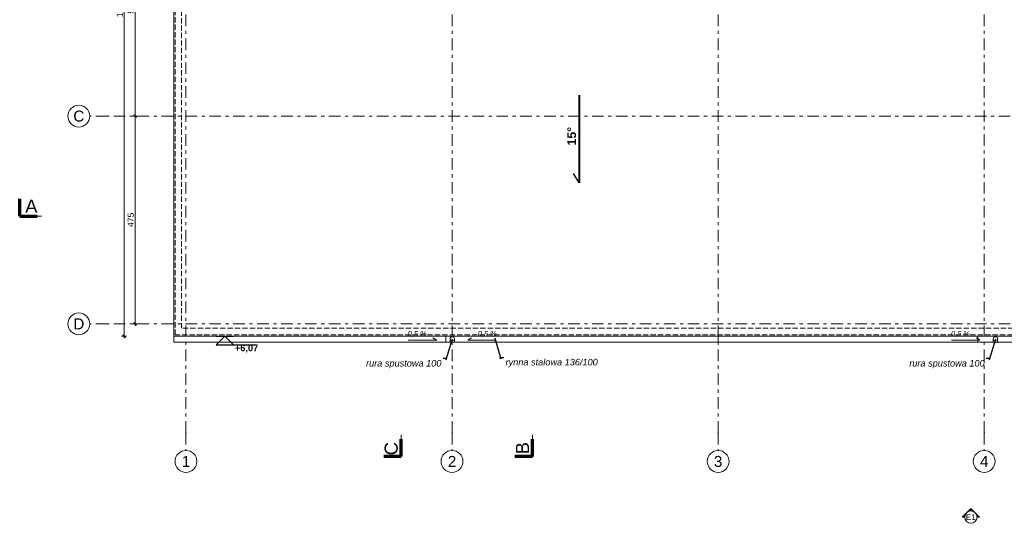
# Model space of a CAD drawing. Header units: millimetres. Extents: x -4051 to 64953, y -6998 to 18715.
# Tile 1 of 7: x -4051 to 18459, y -4308 to 7203. Entities that reach past the tile are written whole.
import ezdxf
from ezdxf.enums import TextEntityAlignment as Align

# ---------------------------------------------------------------- set-up
doc = ezdxf.new("R2010")
doc.units = ezdxf.units.MM
doc.header["$MEASUREMENT"] = 0
for name, pattern in [('Krawędzie ukryte', [170, 120, -50]), ('Kropki i Kreski', [360, 180, -90, 0, -90]), ('Przerywana podwójnie', [546.805537, 264.583325, -105.833328, 70.555556, -105.833328]), ('Wipeout_Contour', [1000, 0, -1000])]:
    doc.linetypes.add(name, pattern=pattern)
for name, color, linetype, lineweight in [('0_Nr_pióra__1', 7, 'Continuous', 13), ('0_Nr_pióra__41', 7, 'Continuous', 15), ('0_Nr_pióra__7', 7, 'Continuous', 13), ('A_OZN_OPIS_Nr_pióra__1', 7, 'Continuous', 13), ('A_OZN_OPIS_Nr_pióra__202', 7, 'Continuous', 40), ('A_OZN_OPIS_Nr_pióra__21', 7, 'Continuous', 25), ('A_WYM_Nr_pióra__1', 7, 'Continuous', 13), ('A_WYM_Nr_pióra__45', 7, 'Continuous', 15), ('A_WYM_Nr_pióra__85', 7, 'Continuous', 13), ('A_ZNACZ_WIDOCZNE_Nr_pióra__205', 7, 'Continuous', 70), ('A_ZNACZ_WIDOCZNE_Nr_pióra__5', 7, 'Continuous', 13), ('A_ZNACZ_WIDOCZNE_Nr_pióra__6', 7, 'Continuous', 13), ('A_ZNACZ_WIDOCZNE_Nr_pióra__85', 7, 'Continuous', 13), ('Nowe_A__!OSIE_Nr_pióra__1', 7, 'Continuous', 13), ('Nowe_A__!OSIE_Nr_pióra__4', 7, 'Continuous', 13), ('Nowe_A__!OSIE_Nr_pióra__7', 7, 'Continuous', 13), ('Nowe_A__DACHY_Nr_pióra__92', 7, 'Continuous', 13), ('Nowe_A_OZN_ODNOSNIKI_Nr_pióra__6', 7, 'Continuous', 13), ('Nowe_A_OZN_ODNOSNIKI_Nr_pióra__85', 7, 'Continuous', 13), ('Nowe_A_WN_WYPOSAZENIE_Nr_pióra__2', 7, 'Continuous', 13), ('Nowe_A_WYM_POSADZKI_Nr_pióra__1', 7, 'Continuous', 13), ('Nowe_A_WYM_POSADZKI_Nr_pióra__25', 7, 'Continuous', 25)]:
    doc.layers.add(name, color=color, linetype=linetype, lineweight=lineweight)
for name, color, linetype in [('A_OZN_OPIS', 7, 'Continuous'), ('A_WYM', 7, 'Continuous'), ('A_ZNACZ_WIDOCZNE', 7, 'Continuous'), ('Nowe_A__!OSIE', 7, 'Continuous'), ('Nowe_A__DACHY', 7, 'Continuous'), ('Nowe_A_WN_WYPOSAZENIE', 7, 'Continuous'), ('Nowe_A_WYM_POSADZKI', 7, 'Continuous')]:
    doc.layers.add(name, color=color, linetype=linetype)
doc.styles.add('STYL_AUTOMATYCZNY_1', font='arial.ttf')
doc.styles.add('STYL_AUTOMATYCZNY_2', font='arial.ttf')
doc.styles.add('STYL_AUTOMATYCZNY_3', font='arial.ttf')
doc.styles.add('STYL_AUTOMATYCZNY_4', font='arial.ttf')
doc.styles.add('STYL_AUTOMATYCZNY_5', font='arial.ttf')
doc.dimstyles.new('STYL_AUTOMATYCZNY__2', dxfattribs={"dimtxt": 139.999998, "dimasz": 57, "dimexe": 0.18, "dimexo": 0.0625, "dimgap": 0, "dimtad": 1, "dimdec": 0, "dimlfac": 0.1, "dimzin": 0, "dimdsep": 46, "dimtxsty": 'STYL_AUTOMATYCZNY_2', "dimblk": 'ARROWHEAD_6', "dimblk1": 'ARROWHEAD_6', "dimblk2": 'ARROWHEAD_6', "dimcen": 0.09, "dimse1": 1, "dimse2": 1, "dimclrd": 7, "dimclre": 7, "dimclrt": 7, "dimadec": 0, "dimazin": 0, "dimtfac": 1, "dimtdec": 4, "dimtmove": 0, "dimatfit": 3, "dimfxl": 0, "dimtolj": 1, "dimtzin": 0, "dimarcsym": 0})
doc.dimstyles.new('STYL_AUTOMATYCZNY__3', dxfattribs={"dimtxt": 0.18, "dimasz": 91.2, "dimexe": 0.18, "dimexo": 0.0625, "dimgap": 0, "dimtad": 0, "dimtih": 1, "dimtoh": 1, "dimdec": 4, "dimzin": 0, "dimdsep": 46, "dimcen": 0.09, "dimadec": 0, "dimazin": 0, "dimtfac": 1, "dimtdec": 4, "dimtmove": 0, "dimatfit": 3, "dimldrblk": 'ARROWHEAD_5', "dimfxl": 0, "dimtolj": 1, "dimtzin": 0, "dimarcsym": 0})

# ---------------------------------------------------------------- blocks, each defined once
blk = doc.blocks.new('Dach_2_1', base_point=(-530, 7500))
at = {"layer": 'Nowe_A__DACHY_Nr_pióra__92', "color": 7, "linetype": 'Continuous', "lineweight": 13, "flags": 128}
for points in [[(-530, -30), (-530, 7500)], [(36530, -30), (-530, -30)]]:
    blk.add_lwpolyline(points, dxfattribs=at)
blk = doc.blocks.new('Standardowy znacznik osi[1]_1', base_point=(-250, -2643))
at = {"layer": 'Nowe_A__!OSIE_Nr_pióra__4', "color": 7, "linetype": 'Przerywana podwójnie', "lineweight": 13}
for p, q in [((-250, 16940), (-250, 17344)), ((-250, -2239), (-250, 16940)), ((-250, -2239), (-250, -2643))]:
    blk.add_line(p, q, dxfattribs=at)
for p in [(-250, 16940), (-250, 16940), (-250, -2239), (-250, -2239)]:
    blk.add_point(p, dxfattribs=at)
at = {"layer": 'Nowe_A__!OSIE_Nr_pióra__7', "color": 7, "linetype": 'Continuous', "lineweight": 13}
for centre in [(-250, 17594), (-250, -2893)]:
    blk.add_circle(centre, 250, dxfattribs=at)
at = {"layer": 'Nowe_A__!OSIE_Nr_pióra__1', "color": 7, "lineweight": 13, "style": 'STYL_AUTOMATYCZNY_1'}
for tag, p in [('AC_MarkerText_1_1', (-250, 17719)), ('AC_MarkerText_1_0', (-250, -2768))]:
    blk.add_attdef(tag, text='', height=250, rotation=360, dxfattribs=at).set_placement(p, align=Align.TOP_CENTER)
blk = doc.blocks.new('Standardowy znacznik osi[3]_1', base_point=(5833, -2643))
at = {"layer": 'Nowe_A__!OSIE_Nr_pióra__4', "color": 7, "linetype": 'Przerywana podwójnie', "lineweight": 13}
for p, q in [((5833, 16940), (5833, 17344)), ((5833, -2239), (5833, 16940)), ((5833, -2239), (5833, -2643))]:
    blk.add_line(p, q, dxfattribs=at)
for p in [(5833, 16940), (5833, 16940), (5833, -2239), (5833, -2239)]:
    blk.add_point(p, dxfattribs=at)
at = {"layer": 'Nowe_A__!OSIE_Nr_pióra__7', "color": 7, "linetype": 'Continuous', "lineweight": 13}
for centre in [(5833, 17594), (5833, -2893)]:
    blk.add_circle(centre, 250, dxfattribs=at)
at = {"layer": 'Nowe_A__!OSIE_Nr_pióra__1', "color": 7, "lineweight": 13, "style": 'STYL_AUTOMATYCZNY_1'}
for tag, p in [('AC_MarkerText_1_1', (5833, 17719)), ('AC_MarkerText_1_0', (5833, -2768))]:
    blk.add_attdef(tag, text='', height=250, rotation=360, dxfattribs=at).set_placement(p, align=Align.TOP_CENTER)
blk = doc.blocks.new('Standardowy znacznik osi[4]_1', base_point=(11917, -2643))
at = {"layer": 'Nowe_A__!OSIE_Nr_pióra__4', "color": 7, "linetype": 'Przerywana podwójnie', "lineweight": 13}
for p, q in [((11917, 16940), (11917, 17344)), ((11917, -2239), (11917, 16940)), ((11917, -2239), (11917, -2643))]:
    blk.add_line(p, q, dxfattribs=at)
for p in [(11917, 16940), (11917, 16940), (11917, -2239), (11917, -2239)]:
    blk.add_point(p, dxfattribs=at)
at = {"layer": 'Nowe_A__!OSIE_Nr_pióra__7', "color": 7, "linetype": 'Continuous', "lineweight": 13}
for centre in [(11917, 17594), (11917, -2893)]:
    blk.add_circle(centre, 250, dxfattribs=at)
at = {"layer": 'Nowe_A__!OSIE_Nr_pióra__1', "color": 7, "lineweight": 13, "style": 'STYL_AUTOMATYCZNY_1'}
for tag, p in [('AC_MarkerText_1_1', (11917, 17719)), ('AC_MarkerText_1_0', (11917, -2768))]:
    blk.add_attdef(tag, text='', height=250, rotation=360, dxfattribs=at).set_placement(p, align=Align.TOP_CENTER)
blk = doc.blocks.new('Standardowy znacznik osi[5]_1', base_point=(18000, -2643))
at = {"layer": 'Nowe_A__!OSIE_Nr_pióra__4', "color": 7, "linetype": 'Przerywana podwójnie', "lineweight": 13}
for p, q in [((18000, 16940), (18000, 17344)), ((18000, -2239), (18000, 16940)), ((18000, -2239), (18000, -2643))]:
    blk.add_line(p, q, dxfattribs=at)
for p in [(18000, 16940), (18000, 16940), (18000, -2239), (18000, -2239)]:
    blk.add_point(p, dxfattribs=at)
at = {"layer": 'Nowe_A__!OSIE_Nr_pióra__7', "color": 7, "linetype": 'Continuous', "lineweight": 13}
for centre in [(18000, 17594), (18000, -2893)]:
    blk.add_circle(centre, 250, dxfattribs=at)
at = {"layer": 'Nowe_A__!OSIE_Nr_pióra__1', "color": 7, "lineweight": 13, "style": 'STYL_AUTOMATYCZNY_1'}
for tag, p in [('AC_MarkerText_1_1', (18000, 17719)), ('AC_MarkerText_1_0', (18000, -2768))]:
    blk.add_attdef(tag, text='', height=250, rotation=360, dxfattribs=at).set_placement(p, align=Align.TOP_CENTER)
blk = doc.blocks.new('Standardowy znacznik osi[9]_1', base_point=(39779, 250))
at = {"layer": 'Nowe_A__!OSIE_Nr_pióra__4', "color": 7, "linetype": 'Przerywana podwójnie', "lineweight": 13}
for p, q in [((-2045, 250), (-2449, 250)), ((39374, 250), (-2045, 250))]:
    blk.add_line(p, q, dxfattribs=at)
blk.add_point((-2045, 250), dxfattribs=at)
blk.add_point((-2045, 250), dxfattribs=at)
at = {"layer": 'Nowe_A__!OSIE_Nr_pióra__7', "color": 7, "linetype": 'Continuous', "lineweight": 13}
blk.add_circle((-2699, 250), 250, dxfattribs=at)
at = {"layer": 'Nowe_A__!OSIE_Nr_pióra__1', "color": 7, "lineweight": 13, "style": 'STYL_AUTOMATYCZNY_1'}
for tag, p in [('AC_MarkerText_1_1', (-2699, 375)), ('AC_MarkerText_1_0', (40029, 375))]:
    blk.add_attdef(tag, text='', height=250, dxfattribs=at).set_placement(p, align=Align.TOP_CENTER)
blk = doc.blocks.new('Rynna [Lindab][20]_1', base_point=(24083, -30))
at = {"color": 254, "linetype": 'Wipeout_Contour', "lineweight": 0, "ltscale": 83881.365862}
blk.add_wipeout([(24083, -166), (24083, -30), (17857, -30), (17857, -166)], dxfattribs=at).dxf.layer = 'Nowe_A_WN_WYPOSAZENIE'
at = {"layer": 'Nowe_A_WN_WYPOSAZENIE_Nr_pióra__2', "color": 7, "linetype": 'Continuous', "lineweight": 13}
for p, q in [((24083, -30), (17857, -30)), ((17857, -30), (17857, -166)), ((24083, -166), (17857, -166)), ((24083, -30), (24083, -166))]:
    blk.add_line(p, q, dxfattribs=at)
blk.add_circle((18257, -98), 50, dxfattribs=at)
blk = doc.blocks.new('Rynna [Lindab][21]_1', base_point=(-530, -30))
at = {"color": 254, "linetype": 'Wipeout_Contour', "lineweight": 0, "ltscale": 12464.452431}
blk.add_wipeout([(-530, -166), (5688, -166), (5688, -30), (-530, -30)], dxfattribs=at).dxf.layer = 'Nowe_A_WN_WYPOSAZENIE'
at = {"layer": 'Nowe_A_WN_WYPOSAZENIE_Nr_pióra__2', "color": 7, "linetype": 'Continuous', "lineweight": 13}
for p, q in [((-530, -30), (5688, -30)), ((-530, -30), (-530, -166)), ((-530, -166), (5688, -166)), ((5688, -30), (5688, -166))]:
    blk.add_line(p, q, dxfattribs=at)
blk = doc.blocks.new('Rynna [Lindab][22]_1', base_point=(11917, -30))
at = {"color": 254, "linetype": 'Wipeout_Contour', "lineweight": 0, "ltscale": 35212.613572}
blk.add_wipeout([(11917, -166), (11917, -30), (5688, -30), (5688, -166)], dxfattribs=at).dxf.layer = 'Nowe_A_WN_WYPOSAZENIE'
at = {"layer": 'Nowe_A_WN_WYPOSAZENIE_Nr_pióra__2', "color": 7, "linetype": 'Continuous', "lineweight": 13}
for p, q in [((11917, -30), (5688, -30)), ((5688, -30), (5688, -166)), ((11917, -166), (5688, -166)), ((11917, -30), (11917, -166))]:
    blk.add_line(p, q, dxfattribs=at)
blk.add_circle((5838, -98), 50, dxfattribs=at)
blk = doc.blocks.new('Rynna [Lindab][23]_1', base_point=(11917, -30))
at = {"color": 254, "linetype": 'Wipeout_Contour', "lineweight": 0, "ltscale": 59548.637018}
blk.add_wipeout([(11917, -166), (17857, -166), (17857, -30), (11917, -30)], dxfattribs=at).dxf.layer = 'Nowe_A_WN_WYPOSAZENIE'
at = {"layer": 'Nowe_A_WN_WYPOSAZENIE_Nr_pióra__2', "color": 7, "linetype": 'Continuous', "lineweight": 13}
for p, q in [((11917, -30), (17857, -30)), ((11917, -30), (11917, -166)), ((11917, -166), (17857, -166)), ((17857, -30), (17857, -166))]:
    blk.add_line(p, q, dxfattribs=at)
blk = doc.blocks.new('Rura spustowa [Lindab][26]_1', base_point=(5838, -92))
at = {"color": 254, "linetype": 'Wipeout_Contour', "lineweight": 0, "ltscale": 81740.282628}
blk.add_wipeout([(5788, -92), (5788, -92), (5797, -121), (5822, -140), (5853, -140), (5878, -121), (5888, -92), (5888, -92), (5888, -92), (5878, -63), (5853, -45), (5822, -45), (5797, -63)], dxfattribs=at).dxf.layer = 'Nowe_A_WN_WYPOSAZENIE'
at = {"color": 254, "linetype": 'Wipeout_Contour', "lineweight": 0, "ltscale": 23357.235674}
blk.add_wipeout([(5888, -92), (5788, -92), (5788, -164), (5888, -164)], dxfattribs=at).dxf.layer = 'Nowe_A_WN_WYPOSAZENIE'
at = {"color": 254, "linetype": 'Wipeout_Contour', "lineweight": 0, "ltscale": 210244.204228}
blk.add_wipeout([(5888, -164), (5887, -161), (5885, -159), (5881, -156), (5876, -153), (5870, -151), (5863, -150), (5855, -148), (5846, -148), (5838, -147), (5829, -148), (5821, -148), (5813, -150), (5806, -151), (5799, -153), (5794, -156), (5791, -159), (5789, -161), (5788, -164), (5789, -167), (5791, -170), (5794, -173), (5799, -175), (5806, -178), (5813, -179), (5821, -181), (5829, -181), (5838, -182), (5846, -181), (5855, -181), (5863, -179), (5870, -178), (5876, -175), (5881, -173), (5885, -170), (5887, -167)], dxfattribs=at).dxf.layer = 'Nowe_A_WN_WYPOSAZENIE'
at = {"layer": 'Nowe_A_WN_WYPOSAZENIE_Nr_pióra__2', "color": 7, "linetype": 'Continuous', "lineweight": 13}
for p, q in [((5788, -92), (5788, -164)), ((5888, -92), (5888, -164))]:
    blk.add_line(p, q, dxfattribs=at)
blk.add_circle((5838, -92), 50, dxfattribs=at)
blk.add_ellipse((5838, -164), major_axis=(50, 0), ratio=0.34202, start_param=3.141593, end_param=6.283185, dxfattribs=at)
blk = doc.blocks.new('Rura spustowa [Lindab][27]_1', base_point=(18257, -92))
at = {"color": 254, "linetype": 'Wipeout_Contour', "lineweight": 0, "ltscale": 255596.768115}
blk.add_wipeout([(18207, -92), (18207, -92), (18216, -121), (18241, -140), (18272, -140), (18297, -121), (18307, -92), (18307, -92), (18307, -92), (18297, -63), (18272, -45), (18241, -45), (18216, -63)], dxfattribs=at).dxf.layer = 'Nowe_A_WN_WYPOSAZENIE'
at = {"color": 254, "linetype": 'Wipeout_Contour', "lineweight": 0, "ltscale": 73028.565497}
blk.add_wipeout([(18307, -92), (18207, -92), (18207, -164), (18307, -164)], dxfattribs=at).dxf.layer = 'Nowe_A_WN_WYPOSAZENIE'
at = {"color": 254, "linetype": 'Wipeout_Contour', "lineweight": 0, "ltscale": 657266.392921}
blk.add_wipeout([(18307, -164), (18306, -161), (18304, -159), (18300, -156), (18295, -153), (18289, -151), (18282, -150), (18274, -148), (18265, -148), (18257, -147), (18248, -148), (18240, -148), (18232, -150), (18225, -151), (18218, -153), (18213, -156), (18210, -159), (18207, -161), (18207, -164), (18207, -167), (18210, -170), (18213, -173), (18218, -175), (18225, -178), (18232, -179), (18240, -181), (18248, -181), (18257, -182), (18265, -181), (18274, -181), (18282, -179), (18289, -178), (18295, -175), (18300, -173), (18304, -170), (18306, -167)], dxfattribs=at).dxf.layer = 'Nowe_A_WN_WYPOSAZENIE'
at = {"layer": 'Nowe_A_WN_WYPOSAZENIE_Nr_pióra__2', "color": 7, "linetype": 'Continuous', "lineweight": 13}
for p, q in [((18207, -92), (18207, -164)), ((18307, -92), (18307, -164))]:
    blk.add_line(p, q, dxfattribs=at)
blk.add_circle((18257, -92), 50, dxfattribs=at)
blk.add_ellipse((18257, -164), major_axis=(50, 0), ratio=0.34202, start_param=3.141593, end_param=6.283185, dxfattribs=at)
blk = doc.blocks.new('Standardowy znacznik osi[30]_1', base_point=(39779, 5000))
at = {"layer": 'Nowe_A__!OSIE_Nr_pióra__4', "color": 7, "linetype": 'Przerywana podwójnie', "lineweight": 13}
for p, q in [((-2045, 5000), (-2449, 5000)), ((39374, 5000), (-2045, 5000))]:
    blk.add_line(p, q, dxfattribs=at)
blk.add_point((-2045, 5000), dxfattribs=at)
blk.add_point((-2045, 5000), dxfattribs=at)
at = {"layer": 'Nowe_A__!OSIE_Nr_pióra__7', "color": 7, "linetype": 'Continuous', "lineweight": 13}
blk.add_circle((-2699, 5000), 250, dxfattribs=at)
at = {"layer": 'Nowe_A__!OSIE_Nr_pióra__1', "color": 7, "lineweight": 13, "style": 'STYL_AUTOMATYCZNY_1'}
for tag, p in [('AC_MarkerText_1_1', (-2699, 5125)), ('AC_MarkerText_1_0', (40029, 5125))]:
    blk.add_attdef(tag, text='', height=250, rotation=360, dxfattribs=at).set_placement(p, align=Align.TOP_CENTER)
blk = doc.blocks.new('Linia_1_1', base_point=(8737, 5480))
at = {"layer": 'A_OZN_OPIS_Nr_pióra__202', "color": 7, "linetype": 'Continuous', "lineweight": 40}
blk.add_line((8737, 5480), (8737, 3472), dxfattribs=at)
at = {"layer": 'A_OZN_OPIS_Nr_pióra__21', "color": 7, "linetype": 'Continuous', "lineweight": 25}
blk.add_line((8737, 3472), (8612, 3688), dxfattribs=at)
blk = doc.blocks.new('Polilinia_1_1', base_point=(4832, -119))
at = {"layer": '0_Nr_pióra__1', "color": 7, "linetype": 'Continuous', "lineweight": 13, "flags": 128}
blk.add_lwpolyline([(4832, -119), (5483, -119)], dxfattribs=at)
at = {"layer": '0_Nr_pióra__41', "color": 7, "linetype": 'Continuous', "lineweight": 15}
blk.add_line((5483, -119), (5397, -69), dxfattribs=at)
blk = doc.blocks.new('Polilinia_2_1', base_point=(6844, -119))
at = {"layer": '0_Nr_pióra__1', "color": 7, "linetype": 'Continuous', "lineweight": 13, "flags": 128}
blk.add_lwpolyline([(6844, -119), (6192, -119)], dxfattribs=at)
at = {"layer": '0_Nr_pióra__41', "color": 7, "linetype": 'Continuous', "lineweight": 15}
blk.add_line((6192, -119), (6279, -69), dxfattribs=at)
blk = doc.blocks.new('Polilinia_3_1', base_point=(17251, -119))
at = {"layer": '0_Nr_pióra__1', "color": 7, "linetype": 'Continuous', "lineweight": 13, "flags": 128}
blk.add_lwpolyline([(17251, -119), (17902, -119)], dxfattribs=at)
at = {"layer": '0_Nr_pióra__41', "color": 7, "linetype": 'Continuous', "lineweight": 15}
blk.add_line((17902, -119), (17816, -69), dxfattribs=at)
blk = doc.blocks.new('*D56')
at = {"layer": 'A_WYM_Nr_pióra__45', "color": 7, "linetype": 'Continuous', "lineweight": 15}
for p, q in [((-1444, 5030), (-1384, 4970)), ((-1444, 280), (-1384, 220))]:
    blk.add_line(p, q, dxfattribs=at)
at = {"layer": 'A_WYM_Nr_pióra__85', "color": 7, "linetype": 'Continuous', "lineweight": 13}
for p, q in [((-1357, 5000), (-1470, 5000)), ((-1414, 250), (-1414, 5000)), ((-1357, 250), (-1470, 250)), ((-1414, 205), (-1414, 250))]:
    blk.add_line(p, q, dxfattribs=at)
at = {"layer": 'A_WYM_Nr_pióra__1', "color": 7, "lineweight": 13, "insert": (-1442, 2465), "char_height": 140, "attachment_point": 7, "rotation": 90, "style": 'STYL_AUTOMATYCZNY_2'}
blk.add_mtext('\\A1;{\\pql;\\fArial|b0|i0|c238|p0;\\W1.000000;475}', dxfattribs=at)
blk = doc.blocks.new('ARROWHEAD_6')
at = {"color": 0, "linetype": 'Continuous', "lineweight": 0}
for p, q in [((0, 0), (-1, 0)), ((-0.5, -0.5), (0.5, 0.5))]:
    blk.add_line(p, q, dxfattribs=at)
blk = doc.blocks.new('*D57')
at = {"layer": 'A_WYM_Nr_pióra__45', "color": 7, "linetype": 'Continuous', "lineweight": 15}
for p, q in [((-1444, 10030), (-1384, 9970)), ((-1444, 5030), (-1384, 4970))]:
    blk.add_line(p, q, dxfattribs=at)
at = {"layer": 'A_WYM_Nr_pióra__85', "color": 7, "linetype": 'Continuous', "lineweight": 13}
for p, q in [((-1357, 10000), (-1470, 10000)), ((-1414, 5000), (-1414, 10000)), ((-1357, 5000), (-1470, 5000))]:
    blk.add_line(p, q, dxfattribs=at)
at = {"layer": 'A_WYM_Nr_pióra__1', "color": 7, "lineweight": 13, "insert": (-1442, 7340), "char_height": 140, "attachment_point": 7, "rotation": 90, "style": 'STYL_AUTOMATYCZNY_2'}
blk.add_mtext('\\A1;{\\pql;\\fArial|b0|i0|c238|p0;\\W1.000000;500}', dxfattribs=at)
blk = doc.blocks.new('*D60')
at = {"layer": 'A_WYM_Nr_pióra__45', "color": 7, "linetype": 'Continuous', "lineweight": 15}
for p, q in [((-1634, 15000), (-1694, 15060)), ((-1694, 0), (-1634, -60))]:
    blk.add_line(p, q, dxfattribs=at)
at = {"layer": 'A_WYM_Nr_pióra__85', "color": 7, "linetype": 'Continuous', "lineweight": 13}
for p, q in [((-1607, 15030), (-1720, 15030)), ((-1664, 15030), (-1664, 15075)), ((-1664, -30), (-1664, 15030)), ((-1607, -30), (-1720, -30)), ((-1664, -75), (-1664, -30))]:
    blk.add_line(p, q, dxfattribs=at)
at = {"layer": 'A_WYM_Nr_pióra__1', "color": 7, "lineweight": 13, "insert": (-1692, 7260), "char_height": 140, "attachment_point": 7, "rotation": 90, "style": 'STYL_AUTOMATYCZNY_2'}
blk.add_mtext('\\A1;{\\pql;\\fArial|b0|i0|c238|p0;\\W1.000000;1\xa0506}', dxfattribs=at)
blk = doc.blocks.new('Koty wysokościowe_5_1', base_point=(640, -30))
at = {"layer": 'Nowe_A_WYM_POSADZKI_Nr_pióra__25', "color": 7, "linetype": 'Continuous', "lineweight": 25}
for p, q in [((640, -30), (440, -230)), ((440, -30), (840, -30)), ((840, -230), (640, -30)), ((440, -230), (840, -230)), ((840, -230), (1361, -230))]:
    blk.add_line(p, q, dxfattribs=at)
at = {"layer": 'Nowe_A_WYM_POSADZKI_Nr_pióra__1', "color": 7, "lineweight": 13, "insert": (870, -410), "char_height": 150, "attachment_point": 7, "style": 'STYL_AUTOMATYCZNY_3'}
blk.add_mtext('\\A1;{\\pql;\\fArial|b1|i0|c238|p0;\\W1.000000;+6,07}', dxfattribs=at)
blk = doc.blocks.new('Płaszczyzna odcinająca_1_1', base_point=(-4051, 2710))
at = {"layer": 'A_ZNACZ_WIDOCZNE_Nr_pióra__205', "color": 7, "linetype": 'Continuous', "lineweight": 70}
for q in [(-4051, 3110), (-3651, 2710)]:
    blk.add_line((-4051, 2710), q, dxfattribs=at)
at = {"layer": 'A_ZNACZ_WIDOCZNE_Nr_pióra__85', "color": 7, "linetype": 'Kropki i Kreski', "lineweight": 13}
blk.add_line((-3651, 2710), (-3551, 2710), dxfattribs=at)
at = {"layer": 'A_ZNACZ_WIDOCZNE_Nr_pióra__6', "color": 7, "lineweight": 13, "insert": (-3645, 2790), "char_height": 300, "attachment_point": 9, "style": 'STYL_AUTOMATYCZNY_2'}
blk.add_mtext('\\A1;{\\pqr;\\pt0;\\fArial|b0|i0|c238|p0;\\W1.000000;A}', dxfattribs=at)
blk = doc.blocks.new('Płaszczyzna odcinająca_2_1', base_point=(7673, -2784))
at = {"layer": 'A_ZNACZ_WIDOCZNE_Nr_pióra__205', "color": 7, "linetype": 'Continuous', "lineweight": 70}
for p, q in [((7673, 17824), (7273, 17824)), ((7673, 17824), (7673, 17424)), ((7673, -2784), (7673, -2384)), ((7673, -2784), (7273, -2784))]:
    blk.add_line(p, q, dxfattribs=at)
at = {"layer": 'A_ZNACZ_WIDOCZNE_Nr_pióra__85', "color": 7, "linetype": 'Kropki i Kreski', "lineweight": 13}
for p, q in [((7673, 17324), (7673, 17424)), ((7673, -2384), (7673, -2284))]:
    blk.add_line(p, q, dxfattribs=at)
at = {"layer": 'A_ZNACZ_WIDOCZNE_Nr_pióra__6', "color": 7, "lineweight": 13, "char_height": 300, "rotation": 90, "style": 'STYL_AUTOMATYCZNY_2'}
for s, insert, attachment_point in [('\\A1;{\\pql;\\pt0;\\fArial|b0|i0|c238|p0;\\W1.000000;B}', (7593, 17493), 7), ('\\A1;{\\pqr;\\pt0;\\fArial|b0|i0|c238|p0;\\W1.000000;B}', (7593, -2452), 9)]:
    blk.add_mtext(s, dxfattribs=dict(at, insert=insert, attachment_point=attachment_point))
blk = doc.blocks.new('Płaszczyzna odcinająca_3_1', base_point=(4670, -2784))
at = {"layer": 'A_ZNACZ_WIDOCZNE_Nr_pióra__205', "color": 7, "linetype": 'Continuous', "lineweight": 70}
for p, q in [((4670, 17824), (4270, 17824)), ((4670, 17824), (4670, 17424)), ((4670, -2784), (4670, -2384)), ((4670, -2784), (4270, -2784))]:
    blk.add_line(p, q, dxfattribs=at)
at = {"layer": 'A_ZNACZ_WIDOCZNE_Nr_pióra__85', "color": 7, "linetype": 'Kropki i Kreski', "lineweight": 13}
for p, q in [((4670, 17324), (4670, 17424)), ((4670, -2384), (4670, -2284))]:
    blk.add_line(p, q, dxfattribs=at)
at = {"layer": 'A_ZNACZ_WIDOCZNE_Nr_pióra__6', "color": 7, "lineweight": 13, "char_height": 300, "rotation": 90, "style": 'STYL_AUTOMATYCZNY_2'}
for s, insert, attachment_point in [('\\A1;{\\pql;\\pt0;\\fArial|b0|i0|c238|p0;\\W1.000000;C}', (4595, 17493), 7), ('\\A1;{\\pqr;\\pt0;\\fArial|b0|i0|c238|p0;\\W1.000000;C}', (4595, -2452), 9)]:
    blk.add_mtext(s, dxfattribs=dict(at, insert=insert, attachment_point=attachment_point))
blk = doc.blocks.new('Elewacja_1_1', base_point=(-6857, -4167))
at = {"color": 254, "linetype": 'Wipeout_Contour', "lineweight": 0, "ltscale": 363576.224803}
blk.add_wipeout([(17836, -4167), (17836, -4167), (17825, -4113), (17795, -4067), (17749, -4036), (17695, -4026), (17640, -4036), (17595, -4067), (17564, -4113), (17553, -4167), (17553, -4167), (17553, -4167), (17564, -4221), (17595, -4267), (17640, -4298), (17695, -4308), (17749, -4298), (17795, -4267), (17825, -4221)], dxfattribs=at).dxf.layer = 'A_ZNACZ_WIDOCZNE'
at = {"layer": 'A_ZNACZ_WIDOCZNE', "linetype": 'Continuous', "lineweight": 0, "true_color": 0x000000}
for points in [[(17595, -4067, -0.414214), (17795, -4067), (17695, -3967)], [(17495, -4167), (17553, -4167, -0.198912), (17595, -4067)], [(17895, -4167), (17795, -4067, -0.198912), (17836, -4167)]]:
    blk.add_hatch(color=18, dxfattribs=at).paths.add_polyline_path(points)
at = {"layer": 'A_ZNACZ_WIDOCZNE_Nr_pióra__5', "color": 7, "linetype": 'Continuous', "lineweight": 13, "flags": 128}
for points in [[(17595, -4067, -0.414214), (17795, -4067), (17695, -3967)], [(17495, -4167), (17553, -4167, -0.198912), (17595, -4067)], [(17895, -4167), (17836, -4167, 0.198912), (17795, -4067)]]:
    blk.add_lwpolyline(points, format="xyb", close=True, dxfattribs=at)
at = {"layer": 'A_ZNACZ_WIDOCZNE_Nr_pióra__5', "color": 7, "linetype": 'Continuous', "lineweight": 13}
blk.add_circle((17695, -4167), 141, dxfattribs=at)
at = {"layer": 'A_ZNACZ_WIDOCZNE_Nr_pióra__5', "color": 7, "lineweight": 13, "insert": (17808, -4235), "char_height": 135, "attachment_point": 9, "style": 'STYL_AUTOMATYCZNY_4'}
blk.add_mtext('\\A1;{\\pqr;\\pt0;\\fArial|b0|i0|c238|p0;\\W1.000000;E1}', dxfattribs=at)
blk = doc.blocks.new('ARROWHEAD_5')
at = {"linetype": 'Continuous', "lineweight": 0}
blk.add_hatch(color=0, dxfattribs=at).paths.add_polyline_path([(-1, 0.2679), (0, 0), (-1, -0.2679)])
at = {"color": 0, "linetype": 'Continuous', "lineweight": 0}
blk.add_line((0, 0), (-1, 0), dxfattribs=at)

msp = doc.modelspace()

# ---------------------------------------------------------------- linework, layer by layer
at = {"layer": '0_Nr_pióra__41', "color": 7, "linetype": 'Krawędzie ukryte', "lineweight": 15}
msp.add_lwpolyline([(-350, 14850), (36350, 14850), (36350, 150), (-350, 150)], close=True, dxfattribs=at)

# ---------------------------------------------------------------- block references
at = {"layer": 'A_OZN_OPIS', "color": 7, "linetype": 'Continuous', "lineweight": 40}
msp.add_blockref('Linia_1_1', (8736.7, 5480.1), dxfattribs=at)
at = {"layer": 'A_ZNACZ_WIDOCZNE', "color": 7, "lineweight": 13}
for name, p in [('Płaszczyzna odcinająca_1_1', (-4050.8, 2709.6)), ('Elewacja_1_1', (-6857.4, -4167))]:
    msp.add_blockref(name, p, dxfattribs=at)
at = {"layer": 'Nowe_A__!OSIE', "color": 7, "linetype": 'Continuous', "lineweight": 13}
ref = msp.add_blockref('Standardowy znacznik osi[1]_1', (-250, -2643.5), dxfattribs=at)
ref.add_attrib('AC_MarkerText_1', '1', dxfattribs={"layer": 'Nowe_A__!OSIE_Nr_pióra__1', "color": 7, "lineweight": 13, "height": 250, "rotation": 360, "style": 'STYL_AUTOMATYCZNY_1'}).set_placement((-250, -2768.5), align=Align.TOP_CENTER)
ref.add_attrib('AC_MarkerText_1_1', '1', dxfattribs={"layer": 'Nowe_A__!OSIE_Nr_pióra__1', "color": 7, "lineweight": 13, "height": 250, "rotation": 360, "style": 'STYL_AUTOMATYCZNY_1'}).set_placement((-250, 17719.4), align=Align.TOP_CENTER)
ref = msp.add_blockref('Standardowy znacznik osi[3]_1', (5833.3, -2643.5), dxfattribs=at)
ref.add_attrib('AC_MarkerText_1', '2', dxfattribs={"layer": 'Nowe_A__!OSIE_Nr_pióra__1', "color": 7, "lineweight": 13, "height": 250, "rotation": 360, "style": 'STYL_AUTOMATYCZNY_1'}).set_placement((5833.3, -2768.5), align=Align.TOP_CENTER)
ref.add_attrib('AC_MarkerText_1_1', '2', dxfattribs={"layer": 'Nowe_A__!OSIE_Nr_pióra__1', "color": 7, "lineweight": 13, "height": 250, "rotation": 360, "style": 'STYL_AUTOMATYCZNY_1'}).set_placement((5833.3, 17719.4), align=Align.TOP_CENTER)
ref = msp.add_blockref('Standardowy znacznik osi[4]_1', (11916.7, -2643.5), dxfattribs=at)
ref.add_attrib('AC_MarkerText_1', '3', dxfattribs={"layer": 'Nowe_A__!OSIE_Nr_pióra__1', "color": 7, "lineweight": 13, "height": 250, "rotation": 360, "style": 'STYL_AUTOMATYCZNY_1'}).set_placement((11916.7, -2768.5), align=Align.TOP_CENTER)
ref.add_attrib('AC_MarkerText_1_1', '3', dxfattribs={"layer": 'Nowe_A__!OSIE_Nr_pióra__1', "color": 7, "lineweight": 13, "height": 250, "rotation": 360, "style": 'STYL_AUTOMATYCZNY_1'}).set_placement((11916.7, 17719.4), align=Align.TOP_CENTER)
ref = msp.add_blockref('Standardowy znacznik osi[5]_1', (18000, -2643.5), dxfattribs=at)
ref.add_attrib('AC_MarkerText_1', '4', dxfattribs={"layer": 'Nowe_A__!OSIE_Nr_pióra__1', "color": 7, "lineweight": 13, "height": 250, "rotation": 360, "style": 'STYL_AUTOMATYCZNY_1'}).set_placement((18000, -2768.5), align=Align.TOP_CENTER)
ref.add_attrib('AC_MarkerText_1_1', '4', dxfattribs={"layer": 'Nowe_A__!OSIE_Nr_pióra__1', "color": 7, "lineweight": 13, "height": 250, "rotation": 360, "style": 'STYL_AUTOMATYCZNY_1'}).set_placement((18000, 17719.4), align=Align.TOP_CENTER)
ref = msp.add_blockref('Standardowy znacznik osi[30]_1', (39778.6, 5000), dxfattribs=at)
ref.add_attrib('AC_MarkerText_1_1', 'C', dxfattribs={"layer": 'Nowe_A__!OSIE_Nr_pióra__1', "color": 7, "lineweight": 13, "height": 250, "rotation": 360, "style": 'STYL_AUTOMATYCZNY_1'}).set_placement((-2699.2, 5125), align=Align.TOP_CENTER)
ref = msp.add_blockref('Standardowy znacznik osi[9]_1', (39778.6, 250), dxfattribs=at)
ref.add_attrib('AC_MarkerText_1_1', 'D', dxfattribs={"layer": 'Nowe_A__!OSIE_Nr_pióra__1', "color": 7, "lineweight": 13, "height": 250, "style": 'STYL_AUTOMATYCZNY_1'}).set_placement((-2699.2, 375), align=Align.TOP_CENTER)
at = {"layer": 'Nowe_A__DACHY', "color": 7, "linetype": 'Continuous', "lineweight": 13}
msp.add_blockref('Dach_2_1', (-530, 7500), dxfattribs=at)

# ---------------------------------------------------------------- texts
at = {"layer": '0_Nr_pióra__7', "color": 7, "linetype": 'Continuous', "lineweight": 13, "insert": (8671.5, 4541), "char_height": 200, "attachment_point": 8, "rotation": 90, "style": 'STYL_AUTOMATYCZNY_1'}
msp.add_mtext('\\A1;{\\pqc;\\fArial|b1|i0|c238|p0;\\W1.000000;15°}', dxfattribs=at)
at = {"layer": 'Nowe_A_OZN_ODNOSNIKI_Nr_pióra__6', "color": 7, "linetype": 'Continuous', "lineweight": 13, "char_height": 150, "style": 'STYL_AUTOMATYCZNY_5'}
for s, insert, attachment_point in [('\\A1;{\\pqr;\\fArial|b0|i1|c238|p0;\\W1.000000;r\\fArial|b0|i1|c238|p0;\\W1.000000;ura spustowa\\fArial|b0|i1|c238|p0;\\W1.000000; 100}', (5590.6, -574.5), 3), ('\\A1;{\\pql;\\fArial|b0|i1|c238|p0;\\W1.000000;rynna stalowa 136/100}', (7056.4, -549.3), 1), ('\\A1;{\\pqr;\\fArial|b0|i1|c238|p0;\\W1.000000;r\\fArial|b0|i1|c238|p0;\\W1.000000;ura spustowa\\fArial|b0|i1|c238|p0;\\W1.000000; 100}', (18009.5, -574.5), 3)]:
    msp.add_mtext(s, dxfattribs=dict(at, insert=insert, attachment_point=attachment_point))

# ---------------------------------------------------------------- dimensions: what is measured, and where the dimension line sits
at = {"layer": 'A_WYM', "color": 7, "linetype": 'Continuous', "lineweight": 13}
for base, p1, p2, picture, middle in [((-1413.5, 10000), (-2699.2, 5000), (-2699.2, 10000), '*D57', (-1511.5, 7499.6)), ((-1413.5, 5000), (-2699.2, 250), (-2699.2, 5000), '*D56', (-1511.5, 2624.6))]:
    dim = msp.add_linear_dim(base=base, p1=p1, p2=p2, angle=90, dimstyle='STYL_AUTOMATYCZNY__2', dxfattribs=at)
    dim.commit()
    dim.dimension.update_dxf_attribs({"geometry": picture, "text_midpoint": middle, "dimtype": 160, "text_rotation": 90})

# ---------------------------------------------------------------- next in the draw order: block references
at = {"layer": 'Nowe_A_WN_WYPOSAZENIE', "color": 7, "linetype": 'Continuous', "lineweight": 13}
for name, p in [('Rynna [Lindab][21]_1', (-530, -30)), ('Rynna [Lindab][20]_1', (24083.3, -30))]:
    msp.add_blockref(name, p, dxfattribs=at)

# ---------------------------------------------------------------- next in the draw order: block references
at = {"color": 7, "linetype": 'Continuous', "lineweight": 13}
msp.add_blockref('Polilinia_1_1', (4832, -119.5), dxfattribs=at)
at = {"layer": 'A_ZNACZ_WIDOCZNE', "color": 7, "lineweight": 13}
msp.add_blockref('Płaszczyzna odcinająca_3_1', (4670.2, -2783.7), dxfattribs=at)
at = {"layer": 'Nowe_A_WN_WYPOSAZENIE', "color": 7, "linetype": 'Continuous', "lineweight": 13}
for name, p in [('Rynna [Lindab][22]_1', (11916.7, -30)), ('Rura spustowa [Lindab][27]_1', (18256.7, -92.1))]:
    msp.add_blockref(name, p, dxfattribs=at)
at = {"layer": 'Nowe_A_WYM_POSADZKI', "color": 7, "lineweight": 25}
msp.add_blockref('Koty wysokościowe_5_1', (640.1, -30), dxfattribs=at)

# ---------------------------------------------------------------- next in the draw order: texts
at = {"layer": 'A_OZN_OPIS_Nr_pióra__1', "color": 7, "linetype": 'Continuous', "lineweight": 13, "insert": (4822.7, -54), "char_height": 120, "attachment_point": 7, "style": 'STYL_AUTOMATYCZNY_5'}
msp.add_mtext('\\A1;{\\pql;\\fArial|b0|i1|c238|p0;\\W1.000000;0,5 %}', dxfattribs=at)

# ---------------------------------------------------------------- next in the draw order: dimensions: what is measured, and where the dimension line sits
at = {"layer": 'A_WYM', "color": 7, "linetype": 'Continuous', "lineweight": 13}
dim = msp.add_linear_dim(base=(-1663.5, 15030), p1=(-530, -30), p2=(-530, 15030), angle=90, dimstyle='STYL_AUTOMATYCZNY__2', dxfattribs=at)
dim.commit()
dim.dimension.update_dxf_attribs({"geometry": '*D60', "text_midpoint": (-1761.5, 7499.9), "dimtype": 160, "text_rotation": 90})

# ---------------------------------------------------------------- next in the draw order: block references
at = {"color": 7, "linetype": 'Continuous', "lineweight": 13}
msp.add_blockref('Polilinia_2_1', (6843.5, -119.5), dxfattribs=at)
at = {"layer": 'A_ZNACZ_WIDOCZNE', "color": 7, "lineweight": 13}
msp.add_blockref('Płaszczyzna odcinająca_2_1', (7672.5, -2783.7), dxfattribs=at)
at = {"layer": 'Nowe_A_WN_WYPOSAZENIE', "color": 7, "linetype": 'Continuous', "lineweight": 13}
for name, p in [('Rura spustowa [Lindab][26]_1', (5837.8, -92.1)), ('Rynna [Lindab][23]_1', (11916.7, -30))]:
    msp.add_blockref(name, p, dxfattribs=at)

# ---------------------------------------------------------------- next in the draw order: texts
at = {"layer": 'A_OZN_OPIS_Nr_pióra__1', "color": 7, "linetype": 'Continuous', "lineweight": 13, "insert": (6852.9, -54), "char_height": 120, "attachment_point": 9, "style": 'STYL_AUTOMATYCZNY_5'}
msp.add_mtext('\\A1;{\\pqr;\\fArial|b0|i1|c238|p0;\\W1.000000;0,5 %}', dxfattribs=at)

# ---------------------------------------------------------------- next in the draw order: leaders
at = {"layer": 'Nowe_A_OZN_ODNOSNIKI_Nr_pióra__85', "color": 7, "linetype": 'Continuous', "lineweight": 13, "annotation_type": 0, "has_hookline": 1, "hookline_direction": 0, "text_width": 2101.3}
msp.add_leader([(6809.2, -72.8), (6952.1, -549.3), (6929.2, -515), (7020.4, -515)], dimstyle='STYL_AUTOMATYCZNY__3', dxfattribs=at)

# ---------------------------------------------------------------- next in the draw order: linework, layer by layer
at = {"layer": '0_Nr_pióra__41', "color": 7, "linetype": 'Krawędzie ukryte', "lineweight": 15}
msp.add_lwpolyline([(-500, 15000), (36500, 15000), (36500, 0), (-500, 0)], close=True, dxfattribs=at)

# ---------------------------------------------------------------- next in the draw order: block references
at = {"color": 7, "linetype": 'Continuous', "lineweight": 13}
msp.add_blockref('Polilinia_3_1', (17250.9, -119.5), dxfattribs=at)

# ---------------------------------------------------------------- next in the draw order: texts
at = {"layer": 'A_OZN_OPIS_Nr_pióra__1', "color": 7, "linetype": 'Continuous', "lineweight": 13, "insert": (17241.5, -54), "char_height": 120, "attachment_point": 7, "style": 'STYL_AUTOMATYCZNY_5'}
msp.add_mtext('\\A1;{\\pql;\\fArial|b0|i1|c238|p0;\\W1.000000;0,5 %}', dxfattribs=at)

# ---------------------------------------------------------------- next in the draw order: leaders
at = {"layer": 'Nowe_A_OZN_ODNOSNIKI_Nr_pióra__85', "color": 7, "linetype": 'Continuous', "lineweight": 13, "annotation_type": 0, "has_hookline": 1, "hookline_direction": 1, "text_width": 1735.5}
for points in [[(5837.8, -98), (5694.9, -574.5), (5717.8, -540.2), (5626.6, -540.2)], [(18256.7, -98), (18113.8, -574.5), (18136.7, -540.2), (18045.5, -540.2)]]:
    msp.add_leader(points, dimstyle='STYL_AUTOMATYCZNY__3', dxfattribs=at)

doc.saveas('drawing.dxf')
